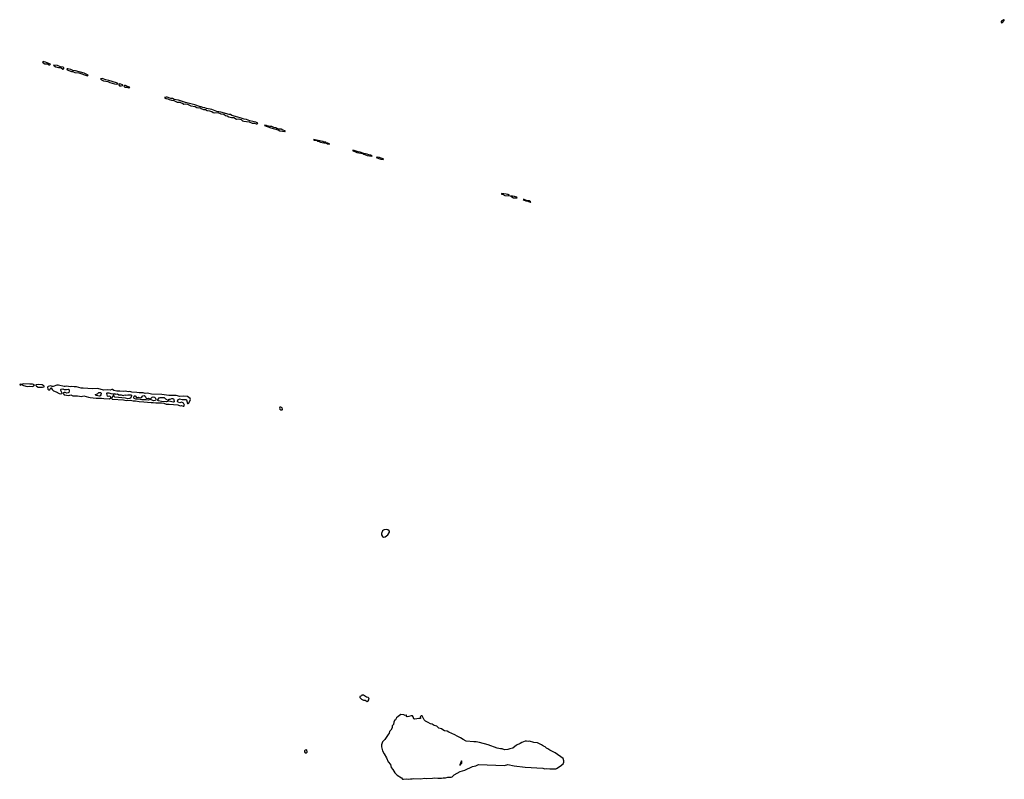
# Model space of a CAD drawing. Extents: x 2701205 to 2963787, y 496209 to 720276.
# Tile 151 of 154: x 2888583 to 2910115, y 652584 to 669187. Entities that reach past the tile are written whole.
import ezdxf

# ---------------------------------------------------------------- set-up
doc = ezdxf.new("R2010")
doc.units = 0

msp = doc.modelspace()

# ---------------------------------------------------------------- linework, layer by layer
at = {"layer": '0CON05XD'}
for points in [[(2910052, 669122), (2910075, 669123), (2910115, 669170), (2910113, 669185), (2910095, 669187), (2910046, 669155), (2910044, 669135), (2910052, 669122)], [(2889225, 668201), (2889245, 668204), (2889260, 668215), (2889145, 668261), (2889095, 668271), (2889080, 668265), (2889095, 668242), (2889135, 668222), (2889190, 668220), (2889225, 668201)], [(2889525, 668108), (2889545, 668114), (2889552, 668135), (2889535, 668148), (2889479, 668159), (2889410, 668185), (2889320, 668195), (2889339, 668175), (2889375, 668154), (2889435, 668140), (2889480, 668140), (2889525, 668108)], [(2890065, 667963), (2890082, 667975), (2889992, 668015), (2889805, 668069), (2889745, 668076), (2889705, 668097), (2889635, 668116), (2889615, 668110), (2889625, 668094), (2889715, 668057), (2889745, 668057), (2889788, 668035), (2889875, 668029), (2890045, 667964), (2890065, 667963)], [(2890705, 667779), (2890725, 667783), (2890730, 667785), (2890728, 667795), (2890702, 667805), (2890535, 667858), (2890465, 667870), (2890385, 667901), (2890348, 667895), (2890369, 667875), (2890415, 667854), (2890514, 667834), (2890553, 667815), (2890655, 667786), (2890705, 667779)], [(2890785, 667740), (2890805, 667744), (2890832, 667748), (2890838, 667755), (2890828, 667765), (2890795, 667779), (2890766, 667784), (2890751, 667779), (2890753, 667765), (2890769, 667745), (2890785, 667740)], [(2890965, 667696), (2890985, 667703), (2890990, 667705), (2890988, 667715), (2890944, 667724), (2890895, 667746), (2890874, 667746), (2890863, 667737), (2890885, 667713), (2890929, 667709), (2890965, 667696)], [(2893755, 666912), (2893775, 666914), (2893790, 666925), (2893747, 666945), (2893617, 666977), (2893545, 667005), (2893495, 667015), (2893405, 667044), (2893353, 667053), (2893225, 667095), (2893195, 667113), (2893163, 667113), (2892980, 667165), (2892895, 667181), (2892785, 667221), (2892667, 667247), (2892634, 667264), (2892591, 667271), (2892555, 667284), (2892517, 667287), (2892415, 667325), (2892211, 667379), (2892053, 667427), (2891965, 667443), (2891925, 667461), (2891885, 667468), (2891805, 667496), (2891783, 667497), (2891752, 667488), (2891785, 667465), (2891825, 667459), (2891855, 667442), (2891905, 667428), (2891953, 667423), (2892024, 667385), (2892085, 667382), (2892115, 667368), (2892145, 667363), (2892175, 667344), (2892215, 667348), (2892255, 667339), (2892325, 667303), (2892420, 667290), (2892455, 667268), (2892485, 667263), (2892525, 667268), (2892554, 667245), (2892605, 667225), (2892645, 667226), (2892685, 667199), (2892735, 667196), (2892755, 667185), (2892785, 667180), (2892815, 667158), (2892844, 667154), (2892916, 667156), (2892985, 667129), (2893044, 667124), (2893085, 667095), (2893119, 667089), (2893154, 667064), (2893215, 667051), (2893269, 667049), (2893325, 667016), (2893365, 667021), (2893425, 667002), (2893455, 666979), (2893485, 666968), (2893601, 666951), (2893665, 666924), (2893715, 666925), (2893755, 666912)], [(2894385, 666743), (2894390, 666745), (2894388, 666755), (2894340, 666770), (2894302, 666795), (2894257, 666796), (2894209, 666809), (2894185, 666826), (2894139, 666829), (2894095, 666856), (2894062, 666852), (2893997, 666867), (2893984, 666876), (2893945, 666880), (2893940, 666875), (2894078, 666825), (2894233, 666783), (2894275, 666761), (2894385, 666743)], [(2895355, 666470), (2895358, 666475), (2895325, 666491), (2895288, 666498), (2895275, 666508), (2895235, 666511), (2895215, 666525), (2895010, 666570), (2895010, 666565), (2895032, 666555), (2895072, 666552), (2895095, 666532), (2895135, 666524), (2895165, 666510), (2895235, 666492), (2895289, 666489), (2895315, 666474), (2895355, 666470)], [(2896285, 666202), (2896290, 666205), (2896253, 666225), (2896215, 666233), (2896185, 666248), (2896109, 666259), (2896032, 666295), (2895987, 666297), (2895965, 666308), (2895898, 666325), (2895862, 666325), (2895958, 666285), (2896089, 666259), (2896112, 666245), (2896185, 666220), (2896285, 666202)], [(2896535, 666130), (2896540, 666135), (2896532, 666145), (2896487, 666157), (2896455, 666174), (2896398, 666182), (2896380, 666175), (2896482, 666135), (2896535, 666130)], [(2899285, 665338), (2899292, 665345), (2899258, 665365), (2899220, 665375), (2899120, 665385), (2899120, 665375), (2899145, 665370), (2899195, 665347), (2899285, 665338)], [(2899455, 665294), (2899460, 665295), (2899452, 665305), (2899405, 665324), (2899320, 665335), (2899342, 665315), (2899380, 665295), (2899455, 665294)], [(2899745, 665198), (2899755, 665202), (2899760, 665205), (2899750, 665215), (2899725, 665228), (2899685, 665230), (2899615, 665256), (2899593, 665255), (2899615, 665239), (2899650, 665225), (2899694, 665224), (2899745, 665198)], [(2888749, 661169), (2888805, 661177), (2888865, 661173), (2888889, 661185), (2888908, 661205), (2888865, 661223), (2888805, 661221), (2888665, 661231), (2888625, 661217), (2888595, 661221), (2888583, 661215), (2888595, 661197), (2888625, 661210), (2888665, 661192), (2888749, 661169)], [(2889085, 661154), (2889120, 661165), (2889120, 661175), (2889075, 661204), (2888985, 661212), (2888937, 661205), (2888936, 661195), (2888954, 661175), (2888985, 661155), (2889085, 661154)], [(2892155, 660739), (2892175, 660739), (2892186, 660765), (2892165, 660804), (2892125, 660824), (2892085, 660815), (2892046, 660825), (2892036, 660845), (2892044, 660875), (2892055, 660889), (2892075, 660897), (2892135, 660886), (2892215, 660889), (2892228, 660875), (2892255, 660798), (2892270, 660795), (2892282, 660805), (2892317, 660885), (2892308, 660908), (2892255, 660950), (2892175, 660956), (2892085, 660952), (2892005, 660971), (2891845, 660971), (2891695, 660994), (2891464, 661004), (2891375, 661027), (2891325, 661017), (2891285, 661028), (2891199, 661029), (2891145, 661041), (2891035, 661043), (2890995, 661064), (2890955, 661051), (2890895, 661068), (2890845, 661060), (2890775, 661069), (2890705, 661065), (2890645, 661082), (2890614, 661104), (2890595, 661102), (2890565, 661086), (2890505, 661094), (2890425, 661088), (2890285, 661128), (2890175, 661119), (2889975, 661134), (2889925, 661132), (2889825, 661164), (2889775, 661160), (2889725, 661169), (2889685, 661160), (2889615, 661179), (2889575, 661168), (2889555, 661168), (2889435, 661201), (2889396, 661196), (2889318, 661172), (2889295, 661173), (2889265, 661186), (2889208, 661172), (2889188, 661155), (2889202, 661112), (2889215, 661098), (2889240, 661100), (2889265, 661137), (2889275, 661137), (2889292, 661102), (2889325, 661077), (2889382, 661055), (2889447, 661017), (2889485, 661007), (2889506, 661014), (2889512, 661025), (2889481, 661081), (2889483, 661105), (2889490, 661110), (2889525, 661117), (2889555, 661106), (2889605, 661102), (2889645, 661114), (2889657, 661107), (2889664, 661094), (2889666, 661065), (2889659, 661041), (2889645, 661029), (2889615, 661022), (2889575, 661042), (2889555, 661041), (2889539, 661031), (2889534, 661015), (2889555, 660990), (2889655, 660976), (2889705, 660989), (2889745, 660969), (2889845, 660966), (2889935, 660952), (2889987, 660963), (2890085, 660936), (2890122, 660932), (2890255, 660918), (2890374, 660916), (2890425, 660905), (2890545, 660900), (2890578, 660925), (2890580, 660935), (2890555, 660961), (2890515, 660950), (2890500, 660955), (2890486, 661015), (2890487, 661025), (2890495, 661029), (2890535, 661032), (2890575, 661020), (2890635, 661010), (2890656, 661014), (2890685, 661004), (2890725, 661011), (2890755, 660986), (2890805, 660988), (2890845, 660972), (2890884, 660986), (2890905, 660979), (2890945, 660990), (2890975, 660985), (2891015, 660990), (2891025, 660983), (2891032, 660965), (2891017, 660923), (2890995, 660910), (2890945, 660903), (2890895, 660915), (2890667, 660937), (2890644, 660955), (2890646, 660986), (2890635, 660992), (2890625, 660980), (2890624, 660965), (2890592, 660925), (2890602, 660895), (2890615, 660890), (2890855, 660877), (2890915, 660864), (2891005, 660869), (2891065, 660855), (2891115, 660858), (2891195, 660841), (2891295, 660838), (2891455, 660818), (2891505, 660822), (2891562, 660812), (2891685, 660811), (2891735, 660803), (2891785, 660785), (2891855, 660786), (2892045, 660767), (2892095, 660745), (2892125, 660751), (2892155, 660739)], [(2890325, 660961), (2890255, 660973), (2890241, 660989), (2890244, 660996), (2890285, 661008), (2890314, 661036), (2890348, 661038), (2890367, 661025), (2890358, 660985), (2890345, 660965), (2890325, 660961)], [(2891508, 660858), (2891445, 660883), (2891395, 660868), (2891345, 660881), (2891255, 660880), (2891182, 660892), (2891125, 660890), (2891086, 660906), (2891078, 660925), (2891086, 660955), (2891095, 660966), (2891109, 660965), (2891135, 660932), (2891175, 660937), (2891225, 660920), (2891245, 660930), (2891276, 660964), (2891305, 660971), (2891328, 660958), (2891348, 660918), (2891361, 660911), (2891395, 660912), (2891445, 660900), (2891480, 660940), (2891505, 660942), (2891532, 660935), (2891556, 660915), (2891562, 660875), (2891555, 660863), (2891508, 660858)], [(2891945, 660825), (2891845, 660846), (2891794, 660836), (2891685, 660843), (2891617, 660857), (2891604, 660865), (2891602, 660875), (2891630, 660920), (2891655, 660932), (2891745, 660928), (2891775, 660901), (2891825, 660872), (2891836, 660874), (2891855, 660890), (2891875, 660890), (2891907, 660905), (2891925, 660906), (2891945, 660899), (2891952, 660885), (2891958, 660835), (2891945, 660825)], [(2894325, 660659), (2894333, 660665), (2894334, 660676), (2894320, 660705), (2894295, 660719), (2894271, 660715), (2894264, 660695), (2894275, 660671), (2894295, 660661), (2894325, 660659)], [(2896540, 657880), (2896575, 657882), (2896636, 657925), (2896669, 657985), (2896672, 657995), (2896666, 658015), (2896637, 658037), (2896605, 658044), (2896555, 658040), (2896538, 658032), (2896520, 658015), (2896495, 657955), (2896495, 657925), (2896515, 657891), (2896540, 657880)], [(2896185, 654283), (2896205, 654300), (2896223, 654335), (2896220, 654355), (2896205, 654370), (2896165, 654380), (2896105, 654420), (2896065, 654420), (2896058, 654412), (2896020, 654395), (2896020, 654375), (2896039, 654359), (2896055, 654333), (2896101, 654311), (2896135, 654312), (2896185, 654283)], [(2896955, 652584), (2896975, 652584), (2897042, 652592), (2897095, 652586), (2897126, 652594), (2897165, 652591), (2897205, 652598), (2897345, 652594), (2897445, 652606), (2897475, 652602), (2897609, 652611), (2897655, 652619), (2897725, 652609), (2897805, 652608), (2897845, 652617), (2897895, 652615), (2897945, 652630), (2898019, 652631), (2898039, 652641), (2898083, 652685), (2898214, 652755), (2898315, 652787), (2898489, 652865), (2898555, 652881), (2898615, 652904), (2899185, 652887), (2899255, 652905), (2899395, 652878), (2899637, 652847), (2900025, 652831), (2900065, 652812), (2900105, 652821), (2900175, 652812), (2900305, 652814), (2900325, 652820), (2900402, 652868), (2900466, 652924), (2900480, 652955), (2900484, 652985), (2900467, 653037), (2900293, 653163), (2900175, 653219), (2900135, 653253), (2900104, 653265), (2900072, 653292), (2900035, 653308), (2899991, 653341), (2899935, 653364), (2899905, 653384), (2899825, 653389), (2899735, 653417), (2899705, 653412), (2899665, 653420), (2899635, 653418), (2899562, 653388), (2899529, 653365), (2899451, 653329), (2899365, 653267), (2899305, 653247), (2899255, 653232), (2899185, 653231), (2899135, 653253), (2899095, 653251), (2899025, 653267), (2898829, 653339), (2898635, 653388), (2898565, 653404), (2898518, 653402), (2898345, 653420), (2898278, 653455), (2898223, 653493), (2898148, 653525), (2898099, 653559), (2897965, 653611), (2897935, 653633), (2897875, 653642), (2897835, 653663), (2897808, 653688), (2897778, 653695), (2897748, 653705), (2897702, 653742), (2897645, 653759), (2897605, 653788), (2897564, 653795), (2897518, 653828), (2897455, 653856), (2897431, 653885), (2897385, 653970), (2897365, 653970), (2897342, 653948), (2897350, 653935), (2897345, 653910), (2897315, 653912), (2897225, 653898), (2897201, 653905), (2897191, 653951), (2897170, 653970), (2897145, 653971), (2897092, 653955), (2897055, 653953), (2897044, 653955), (2897045, 653988), (2897035, 653989), (2897015, 653978), (2896982, 653992), (2896915, 653997), (2896860, 653960), (2896826, 653924), (2896805, 653887), (2896782, 653868), (2896766, 653835), (2896757, 653785), (2896731, 653755), (2896725, 653711), (2896696, 653655), (2896671, 653629), (2896665, 653590), (2896638, 653562), (2896565, 653455), (2896520, 653400), (2896494, 653336), (2896492, 653292), (2896517, 653207), (2896551, 653141), (2896608, 653055), (2896643, 652963), (2896690, 652905), (2896710, 652840), (2896745, 652801), (2896785, 652725), (2896841, 652671), (2896934, 652615), (2896955, 652584)], [(2894825, 653161), (2894855, 653163), (2894867, 653175), (2894865, 653228), (2894825, 653218), (2894809, 653205), (2894812, 653185), (2894825, 653161)], [(2898215, 652890), (2898220, 652905), (2898252, 652935), (2898254, 652965), (2898245, 652986), (2898234, 652975), (2898205, 652900), (2898205, 652890), (2898215, 652890)]]:
    msp.add_lwpolyline(points, dxfattribs=at)

doc.saveas('drawing.dxf')
